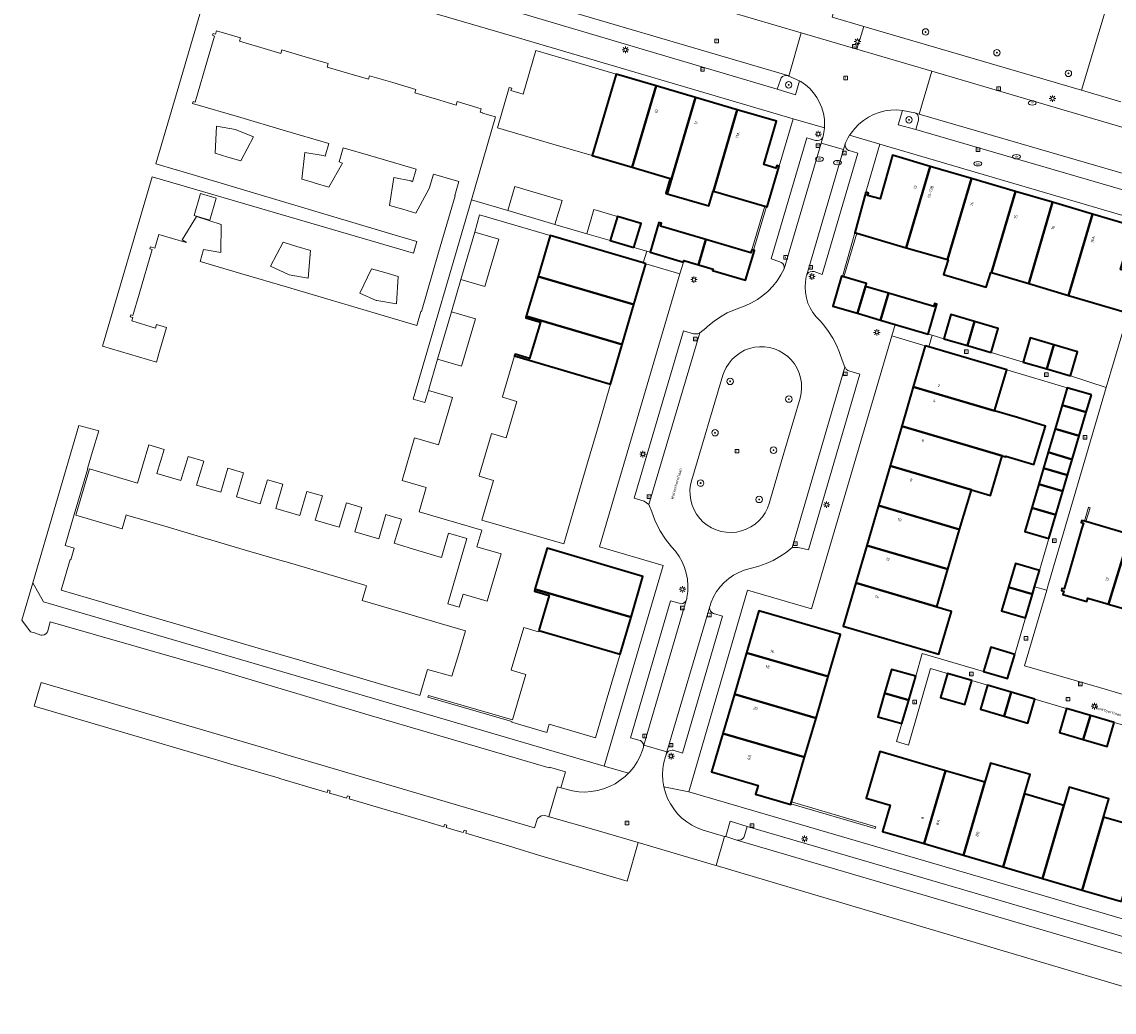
# Model space of a CAD drawing. Header units: metres. Extents: x 136597 to 137331, y 452400 to 453440.
# Tile 2 of 40: x 136605 to 136740, y 452637 to 452760. Entities that reach past the tile are written whole.
import ezdxf
from ezdxf.enums import TextEntityAlignment as Align

# ---------------------------------------------------------------- set-up
doc = ezdxf.new("R2010")
doc.units = ezdxf.units.M
doc.layers.get('0').update_dxf_attribs({"lineweight": 25})
for name, color, linetype, lineweight in [('AB-ondergrond', 7, 'Continuous', 25), ('B-WE-GR-BOOM-S @ 0.2', 90, 'Continuous', 25), ('B-WE-GR-GROENVOORZIENING-GV', 80, 'Continuous', 18), ('B-WE-IE-TERREINAFSCHEIDING_KUNSTMATIG_HEKWERK-G', 20, 'IE-TERREINAFSCHEIDING-KUNSTMATIG', 18), ('B-WE-IE-TERREINAFSCHEIDING_KUNSTMATIG_MUUR-GV', 90, 'Continuous', 18), ('B-WE-KL-ET_LS_OV_LICHTMAST-S @ 0.2', 190, 'Continuous', 25), ('B-WE-KL-WATER-S @ 0.2', 170, 'Continuous', 25), ('B-WE-OG-BEBOUWING-GV', 7, 'Continuous', 35), ('B-WE-OG-BEBOUWING-T18', 10, 'Continuous', 18), ('B-WE-OG-TERREIN_CULTUURSCHEIDING-GV', 7, 'Continuous', 18), ('B-WE-OG-TERREIN_ERF-GV', 7, 'Continuous', 18), ('B-WE-OG-TOPOGRAFIE-T18', 10, 'Continuous', 18), ('B-WE-RI-GWA_KOLK-S @ 0.2', 30, 'Continuous', 25), ('B-WE-RI-GWA_RIOOLPUT-S @ 0.2', 30, 'Continuous', 25), ('B-WE-VH-VERHARDING_ASFALT-GV', 252, 'Continuous', 18), ('B-WE-VH-VERHARDING_BETONSTRAATSTEEN-GV', 252, 'Continuous', 18), ('B-WE-VH-VERHARDING_OPEN-GV', 252, 'Continuous', 18), ('B-WE-VH-VERHARDING_STRAATBAKSTEEN-GV', 252, 'Continuous', 18), ('B-WE-VH-VERHARDING_TEGEL-GV', 252, 'Continuous', 18)]:
    doc.layers.add(name, color=color, linetype=linetype, lineweight=lineweight)
doc.styles.add('NLCS-ISO', font='NLCS-ISO.ttf')
doc.styles.add('NLCS-ISO-ANNOTATIEF-T18', font='NLCS-ISO.ttf', dxfattribs={"height": 1.8})
doc.linetypes.add('IE-TERREINAFSCHEIDING-KUNSTMATIG', pattern='A,4,[82,NLCS.SHX,S=0.75,R=90,X=0,Y=0],4,-2', length=10)

# ---------------------------------------------------------------- blocks, each defined once
blk = doc.blocks.new('SKL-ET_OV_LICHTMAST-SO')
at = {"color": 0, "linetype": 'ByBlock', "lineweight": 18}
for points in [[(-1.25, 0), (-2, 0)], [(-1.41, 1.41), (-0.88, 0.88)], [(0, 2), (0, 1.25)], [(0.88, 0.88), (1.41, 1.41)], [(2, 0), (1.25, 0)], [(-1.41, -1.41), (-0.88, -0.88)], [(0, -1.25), (0, -2)], [(0.88, -0.88), (1.41, -1.41)]]:
    blk.add_lwpolyline(points, dxfattribs=at)
blk.add_circle((0, 0), 1, dxfattribs=at)
blk = doc.blocks.new('SKL-WATER_DRAINAGEPUT-SO')
at = {"color": 0, "linetype": 'ByBlock', "lineweight": 18}
blk.add_ellipse((0, 0), major_axis=(2.5, 0), ratio=0.54, dxfattribs=at)
at = {"color": 0, "linetype": 'ByBlock', "lineweight": 18, "style": 'NLCS-ISO'}
blk.add_text('dr', height=1.5, dxfattribs=at).set_placement((0.12, 0.19), align=Align.MIDDLE_CENTER)
blk = doc.blocks.new('SRI-KOLK-SO')
at = {"color": 0, "linetype": 'ByBlock', "lineweight": 18}
blk.add_lwpolyline([(-1.125, -1.125), (1.125, -1.125), (1.125, 1.125), (-1.125, 1.125)], close=True, dxfattribs=at)
at = {"color": 0, "linetype": 'ByBlock', "lineweight": 18, "style": 'NLCS-ISO'}
blk.add_text('k', height=1.5, dxfattribs=at).set_placement((0, 0), align=Align.MIDDLE_CENTER)
blk = doc.blocks.new('SRI-PUT_INSPECTIEPUT_RIOOLPUT-SO')
at = {"color": 0, "linetype": 'ByBlock', "lineweight": 18}
blk.add_lwpolyline([(-1.12, -1.12), (1.12, -1.12), (1.12, 1.12), (-1.12, 1.12)], close=True, dxfattribs=at)
at = {"color": 0, "linetype": 'ByBlock', "lineweight": 18, "style": 'NLCS-ISO'}
blk.add_text('r', height=1.5, dxfattribs=at).set_placement((0, 0.28), align=Align.MIDDLE_CENTER)
blk = doc.blocks.new('SKL-WATER_BRANDKRAAN_BRANDPUT-SO')
at = {"color": 0, "linetype": 'ByBlock', "lineweight": 18}
blk.add_ellipse((0, 0), major_axis=(2.5, 0), ratio=0.54, dxfattribs=at)
at = {"color": 0, "linetype": 'ByBlock', "lineweight": 18, "style": 'NLCS-ISO'}
blk.add_text('bk', height=1.5, dxfattribs=at).set_placement((0.16, 0), align=Align.MIDDLE_CENTER)
blk = doc.blocks.new('SGR-BOOM_01-SO')
at = {"linetype": 'ByBlock', "lineweight": 18}
h = blk.add_hatch(color=0, dxfattribs=at)
h.dxf.hatch_style = 1
edge = h.paths.add_edge_path()
edge.add_arc((0, 0), 0.25, 0, 360)
at = {"color": 0, "linetype": 'ByBlock', "lineweight": 18}
for radius in [2, 0.25]:
    blk.add_circle((0, 0), radius, dxfattribs=at)
blk = doc.blocks.new('A$C8609b1a7')
at = {"layer": 'B-WE-GR-GROENVOORZIENING-GV', "color": 9, "flags": 128}
for points in [[(-620.068, -686.849), (-620.189, -686.798), (-620.37, -686.769), (-620.607, -686.802), (-620.821, -686.91), (-620.988, -687.082), (-621.089, -687.299), (-621.496, -688.491), (-619.233, -689.162), (-618.713, -687.42)], [(-604.342, -693.444), (-604.032, -692.293), (-603.994, -692.057), (-604.036, -691.822), (-604.153, -691.614), (-604.331, -691.456), (-604.468, -691.39), (-605.977, -691.101), (-606.512, -692.891)], [(-627.858, -780.898), (-626.471, -781.318), (-626.23, -781.347), (-625.993, -781.296), (-625.785, -781.172), (-625.628, -780.987), (-625.542, -780.774), (-625.221, -779.631), (-627.289, -778.989)]]:
    blk.add_lwpolyline(points, close=True, dxfattribs=at)
at = {"layer": 'B-WE-IE-TERREINAFSCHEIDING_KUNSTMATIG_HEKWERK-G', "color": 9, "flags": 128}
for points in [[(-576.079, -715.436), (-577.727, -714.958), (-580.81, -725.365)], [(-620.984, -734.608), (-618.667, -726.67), (-618.53, -726.055), (-618.472, -725.427), (-618.493, -724.797), (-618.595, -724.175), (-618.774, -723.57), (-619.028, -722.994), (-619.353, -722.454), (-619.744, -721.959), (-620.194, -721.518), (-620.697, -721.137), (-621.243, -720.823), (-621.825, -720.581), (-622.433, -720.414), (-623.058, -720.326), (-623.688, -720.317), (-624.314, -720.388), (-624.927, -720.538), (-625.515, -720.764), (-626.07, -721.062), (-626.583, -721.429), (-627.046, -721.857), (-627.45, -722.341), (-627.79, -722.871), (-628.06, -723.441), (-628.202, -723.847), (-632.055, -736.791)], [(-580.81, -725.365), (-587.997, -749.928)], [(-620.984, -734.608), (-621.805, -737.418)], [(-632.055, -736.791), (-632.205, -737.406), (-632.276, -738.034), (-632.267, -738.667), (-632.179, -739.293), (-632.012, -739.904), (-631.77, -740.488), (-631.456, -741.037), (-631.075, -741.543), (-630.634, -741.996), (-630.139, -742.39), (-629.598, -742.718), (-629.02, -742.976), (-628.415, -743.159), (-627.791, -743.263), (-627.159, -743.289), (-626.528, -743.234), (-625.91, -743.101), (-625.313, -742.89), (-624.748, -742.606), (-624.223, -742.253), (-623.747, -741.837), (-623.326, -741.364), (-622.969, -740.842), (-622.681, -740.279), (-622.466, -739.684), (-621.805, -737.418)]]:
    blk.add_lwpolyline(points, dxfattribs=at)
at = {"layer": 'B-WE-IE-TERREINAFSCHEIDING_KUNSTMATIG_MUUR-GV', "color": 9, "flags": 128}
for points in [[(-624.404, -708.389), (-622.821, -702.987), (-623.032, -702.925), (-624.615, -708.328)], [(-611.87, -706.233), (-613.432, -711.635), (-613.239, -711.692), (-611.659, -706.295)], [(-583.487, -741.891), (-583.295, -741.947), (-582.775, -740.225), (-582.926, -740.179), (-582.966, -740.167)], [(-619.787, -776.825), (-609.364, -779.878), (-609.302, -779.667), (-619.725, -776.613)]]:
    blk.add_lwpolyline(points, close=True, dxfattribs=at)
at = {"layer": 'B-WE-OG-BEBOUWING-GV', "color": 9, "flags": 128}
for points in [[(-636.466, -688.065), (-641.421, -686.609), (-644.362, -696.685), (-639.446, -698.129)], [(-631.578, -689.501), (-636.466, -688.065), (-639.446, -698.129), (-634.72, -699.517), (-635.258, -701.35), (-635.1, -701.396)], [(-626.423, -691.015), (-631.578, -689.501), (-635.1, -701.396), (-629.962, -702.906), (-629.423, -701.073), (-629.379, -701.086)], [(-621.245, -698.011), (-621.551, -697.921), (-621.652, -698.254), (-623.162, -697.797), (-621.588, -692.435), (-626.423, -691.015), (-629.379, -701.086), (-623.032, -702.925), (-622.821, -702.987), (-622.719, -703.017)], [(-610.508, -701.205), (-611.87, -706.233), (-611.659, -706.295), (-605.523, -708.072), (-602.561, -698.015), (-607.209, -696.649), (-608.771, -702.051), (-610.31, -701.631), (-610.21, -701.315)], [(-602.561, -698.015), (-605.523, -708.072), (-600.409, -709.553), (-597.453, -699.516)], [(-597.453, -699.516), (-600.409, -709.553), (-600.363, -709.566), (-600.904, -711.398), (-595.626, -712.956), (-595.085, -711.124), (-594.979, -711.155), (-592.021, -701.113)], [(-592.021, -701.113), (-594.979, -711.155), (-590.377, -712.514), (-587.426, -702.463)], [(-587.426, -702.463), (-590.377, -712.514), (-585.465, -713.964), (-582.497, -703.912)], [(-639.209, -708.069), (-638.329, -705.096), (-641.252, -704.231), (-642.131, -707.204)], [(-633.098, -709.847), (-633.037, -709.668), (-631.241, -710.189), (-630.323, -707.076), (-635.927, -705.431), (-635.817, -705.057), (-636.124, -704.967), (-637.203, -708.642)], [(-582.497, -703.912), (-585.465, -713.964), (-578.577, -715.997), (-577.116, -710.965), (-577.416, -710.884), (-577.519, -711.181), (-579.022, -710.749), (-577.449, -705.395)], [(-637.726, -710.065), (-638.086, -709.959), (-649.576, -706.565), (-651.069, -711.622), (-639.201, -715.089)], [(-631.241, -710.189), (-629.42, -710.717), (-629.501, -710.9), (-625.404, -712.097), (-624.308, -708.419), (-624.404, -708.389), (-624.615, -708.328), (-624.73, -708.718), (-630.323, -707.076)], [(-639.201, -715.089), (-651.069, -711.622), (-652.527, -716.557), (-640.657, -720.051)], [(-613.432, -711.635), (-613.536, -711.605), (-614.614, -715.288), (-611.563, -716.184), (-610.555, -712.884), (-610.446, -712.51), (-613.239, -711.692)], [(-608.694, -717.027), (-607.724, -713.712), (-610.555, -712.884), (-611.563, -716.184)], [(-606.878, -717.56), (-602.802, -718.758), (-601.731, -715.06), (-602.019, -714.976), (-602.129, -715.35), (-607.724, -713.712), (-608.694, -717.027)], [(-640.657, -720.051), (-652.527, -716.557), (-652.581, -716.74), (-650.778, -717.273), (-652.11, -721.78), (-653.913, -721.248), (-653.973, -721.453), (-642.089, -724.929)], [(-600.879, -719.325), (-597.955, -720.186), (-597.08, -717.212), (-600.003, -716.351)], [(-597.08, -717.212), (-597.955, -720.186), (-595.032, -721.047), (-594.156, -718.073)], [(-588.153, -723.072), (-587.276, -720.098), (-590.197, -719.236), (-591.075, -722.209)], [(-585.232, -723.934), (-584.354, -720.961), (-587.276, -720.098), (-588.153, -723.072)], [(-603.175, -720.197), (-604.666, -725.282), (-594.595, -728.248), (-593.098, -723.165), (-602.744, -720.324)], [(-591.786, -729.075), (-594.595, -728.248), (-604.666, -725.282), (-606.094, -730.153), (-596.032, -733.127), (-593.657, -733.826), (-593.223, -733.954), (-593.191, -733.845), (-589.727, -734.865), (-588.32, -730.122)], [(-582.621, -726.28), (-585.622, -725.388), (-586.253, -727.53), (-583.27, -728.409)], [(-583.27, -728.409), (-586.253, -727.53), (-587.113, -730.451), (-584.13, -731.33)], [(-606.094, -730.153), (-607.535, -735.067), (-597.477, -738.033), (-595.102, -738.732), (-593.657, -733.826), (-596.032, -733.127)], [(-584.13, -731.33), (-587.113, -730.451), (-587.974, -733.373), (-584.991, -734.252)], [(-584.991, -734.252), (-587.974, -733.373), (-588.552, -735.328), (-585.569, -736.206)], [(-607.535, -735.067), (-608.973, -739.969), (-598.921, -742.935), (-597.477, -738.033)], [(-585.569, -736.206), (-588.552, -735.328), (-589.137, -737.306), (-586.154, -738.186)], [(-590.001, -740.237), (-587.018, -741.116), (-586.154, -738.186), (-589.137, -737.306)], [(-608.973, -739.969), (-610.412, -744.879), (-600.367, -747.843), (-598.921, -742.935)], [(-587.882, -744.044), (-587.018, -741.116), (-590.001, -740.237), (-590.866, -743.169)], [(-580.504, -752.152), (-577.854, -743.544), (-583.295, -741.947), (-583.487, -741.891), (-583.806, -741.797), (-583.876, -742.047), (-583.616, -742.12), (-583.846, -742.887), (-585.346, -748.047), (-586.007, -750.272), (-586.266, -750.196), (-586.339, -750.445), (-586.032, -750.535), (-586.156, -750.957), (-583.196, -751.827), (-583.075, -751.414), (-582.086, -751.687), (-581.91, -751.739)], [(-575.196, -754.163), (-572.418, -745.139), (-577.854, -743.544), (-580.504, -752.152), (-580.378, -752.189), (-578.807, -752.65), (-577.965, -752.897), (-578.086, -753.307)], [(-651.448, -750.313), (-639.572, -753.772), (-638.088, -748.743), (-649.952, -745.243)], [(-610.412, -744.879), (-611.767, -749.5), (-601.727, -752.462), (-600.367, -747.843)], [(-589.647, -750.026), (-589.488, -749.488), (-589.048, -747.996), (-592.032, -747.121), (-592.895, -750.047), (-589.912, -750.927)], [(-611.767, -749.5), (-613.342, -754.87), (-601.487, -758.338), (-599.928, -753.043), (-601.741, -752.509), (-601.727, -752.462)], [(-650.969, -755.404), (-640.917, -758.332), (-639.572, -753.772), (-651.448, -750.313), (-651.517, -750.547), (-649.695, -751.084)], [(-589.912, -750.927), (-592.895, -750.047), (-593.758, -752.972), (-590.773, -753.847)], [(-625.288, -758.164), (-615.189, -761.112), (-613.667, -755.911), (-623.762, -752.957)], [(-592.108, -758.371), (-595.082, -757.46), (-595.952, -760.468), (-593.134, -761.302), (-592.985, -761.346)], [(-626.789, -763.288), (-616.689, -766.237), (-615.189, -761.112), (-625.288, -758.164)], [(-604.36, -761.064), (-607.344, -760.225), (-608.199, -763.153), (-605.223, -764.022)], [(-597.424, -761.6), (-600.408, -760.732), (-601.274, -763.709), (-598.29, -764.577)], [(-628.206, -768.125), (-618.104, -771.074), (-616.689, -766.237), (-626.789, -763.288)], [(-605.223, -764.022), (-608.199, -763.153), (-609.054, -766.081), (-606.069, -766.92)], [(-593.412, -766.007), (-592.54, -763.032), (-593.389, -762.783), (-593.553, -762.735), (-595.464, -762.174), (-596.337, -765.149)], [(-589.615, -763.89), (-592.54, -763.032), (-593.412, -766.007), (-590.488, -766.865)], [(-583.628, -768.875), (-582.754, -765.901), (-585.689, -765.038), (-586.563, -768.012)], [(-579.819, -766.764), (-582.754, -765.901), (-583.628, -768.875), (-580.693, -769.738)], [(-619.787, -776.825), (-619.725, -776.613), (-618.104, -771.074), (-628.206, -768.125), (-629.602, -772.89), (-623.854, -774.591), (-624.191, -775.642), (-619.817, -776.93)], [(-603.33, -781.756), (-600.686, -772.745), (-608.801, -770.365), (-610.493, -776.132), (-607.509, -777.008), (-608.46, -780.251)], [(-598.452, -783.187), (-595.809, -774.176), (-600.686, -772.745), (-603.33, -781.756)], [(-593.548, -784.626), (-590.912, -775.613), (-590.212, -773.229), (-595.109, -771.792), (-595.809, -774.176), (-598.452, -783.187)], [(-583.761, -787.497), (-581.121, -778.485), (-580.452, -776.203), (-585.362, -774.763), (-586.031, -777.045), (-588.68, -786.054)], [(-588.68, -786.054), (-586.031, -777.045), (-590.912, -775.613), (-593.548, -784.626)], [(-578.885, -788.927), (-575.715, -778.122), (-576.033, -778.029), (-576.56, -779.823), (-581.121, -778.485), (-583.761, -787.497)]]:
    blk.add_lwpolyline(points, close=True, dxfattribs=at)
at = {"layer": 'B-WE-OG-TERREIN_CULTUURSCHEIDING-GV', "color": 9, "flags": 128}
for points in [[(-583.852, -688.615), (-568.844, -638.656), (-567.861, -635.344), (-591.605, -628.378), (-598.911, -626.253), (-606.35, -650.859), (-614.683, -679.573), (-610.786, -680.716)], [(-630.139, -742.39), (-629.598, -742.718), (-629.02, -742.976), (-628.415, -743.159), (-627.791, -743.263), (-627.159, -743.289), (-626.528, -743.234), (-625.91, -743.101), (-625.313, -742.89), (-624.748, -742.606), (-624.223, -742.253), (-623.747, -741.837), (-623.326, -741.364), (-622.969, -740.842), (-622.681, -740.279), (-622.466, -739.684), (-621.805, -737.418), (-620.984, -734.608), (-618.667, -726.67), (-618.53, -726.055), (-618.472, -725.427), (-618.493, -724.797), (-618.595, -724.175), (-618.774, -723.57), (-619.028, -722.994), (-619.353, -722.454), (-619.744, -721.959), (-620.194, -721.518), (-620.697, -721.137), (-621.243, -720.823), (-621.825, -720.581), (-622.433, -720.414), (-623.058, -720.326), (-623.688, -720.317), (-624.314, -720.388), (-624.927, -720.538), (-625.515, -720.764), (-626.07, -721.062), (-626.583, -721.429), (-627.046, -721.857), (-627.45, -722.341), (-627.79, -722.871), (-628.06, -723.441), (-628.202, -723.847), (-632.055, -736.791), (-632.205, -737.406), (-632.276, -738.034), (-632.267, -738.667), (-632.179, -739.293), (-632.012, -739.904), (-631.77, -740.488), (-631.456, -741.037), (-631.075, -741.543), (-630.634, -741.996)]]:
    blk.add_lwpolyline(points, close=True, dxfattribs=at)
at = {"layer": 'B-WE-OG-TERREIN_ERF-GV', "color": 9, "flags": 128}
for points in [[(-692.396, -677.527), (-695.696, -688.757), (-698.336, -697.707), (-695.822, -698.455), (-695.798, -698.462), (-670.384, -706.019), (-668.747, -706.505), (-666.047, -707.312), (-666.454, -708.764), (-696.237, -700.07), (-698.809, -699.319), (-704.956, -720.267), (-698.28, -722.237), (-697.856, -720.764), (-697.042, -717.938), (-698.241, -717.586), (-698.366, -718.007), (-701.326, -717.127), (-701.204, -716.718), (-701.516, -716.627), (-701.446, -716.377), (-701.186, -716.447), (-700.416, -713.807), (-698.816, -708.307), (-699.076, -708.227), (-698.996, -707.977), (-698.468, -708.132), (-697.975, -706.453), (-694.595, -707.446), (-694.574, -707.375), (-695.107, -707.121), (-693.33, -704.218), (-691.786, -704.706), (-690.243, -705.194), (-690.315, -708.651), (-692.438, -708.284), (-692.878, -709.779), (-687.725, -711.297), (-682.05, -712.969), (-676.779, -714.522), (-671.222, -716.159), (-666.057, -717.68), (-665.55, -715.954), (-665.502, -715.968), (-663.376, -708.672), (-662.561, -705.877), (-661.328, -701.648), (-661.376, -701.634), (-660.869, -699.907), (-663.988, -698.989), (-664.517, -700.764), (-666.165, -703.81), (-667.802, -703.323), (-669.439, -702.837), (-668.894, -699.375), (-666.803, -699.82), (-666.765, -699.836), (-666.587, -699.909), (-666.131, -698.359), (-671.736, -696.712), (-675.154, -695.707), (-675.665, -697.447), (-675.272, -697.603), (-676.958, -700.574), (-678.63, -700.081), (-678.975, -699.979), (-680.301, -699.589), (-679.931, -696.29), (-677.63, -696.69), (-677.528, -696.708), (-677.42, -696.751), (-676.957, -695.177), (-682.585, -693.522), (-687.827, -691.981), (-693.796, -690.226), (-693.726, -689.987), (-693.466, -690.067), (-691.856, -684.547), (-691.086, -681.897), (-691.346, -681.807), (-691.266, -681.577), (-690.959, -681.667), (-690.836, -681.247), (-687.866, -682.117), (-687.99, -682.541), (-685.349, -683.319), (-682.873, -684.048), (-682.746, -683.617), (-679.892, -684.459), (-677.016, -685.307), (-677.142, -685.735), (-674.479, -686.52), (-672.031, -687.241), (-671.906, -686.817), (-669.046, -687.657), (-666.186, -688.497), (-666.313, -688.929), (-663.642, -689.717), (-661.202, -690.437), (-661.076, -690.007), (-658.096, -690.887), (-658.223, -691.316), (-657.916, -691.407), (-657.929, -691.451), (-656.325, -691.894), (-659.287, -702.161), (-654.819, -703.472), (-653.943, -700.498), (-651.021, -701.359), (-648.099, -702.22), (-648.975, -705.194), (-645.054, -706.339), (-644.174, -703.366), (-641.252, -704.231), (-638.329, -705.096), (-639.209, -708.069), (-637.632, -708.519), (-637.203, -708.642), (-636.124, -704.967), (-635.817, -705.057), (-635.927, -705.431), (-630.323, -707.076), (-624.73, -708.718), (-624.615, -708.328), (-623.032, -702.925), (-629.379, -701.086), (-629.423, -701.073), (-629.962, -702.906), (-635.1, -701.396), (-635.258, -701.35), (-634.72, -699.517), (-639.446, -698.129), (-644.362, -696.685), (-649.223, -695.257), (-656.087, -693.241), (-654.633, -688.248), (-654.33, -688.333), (-654.441, -688.651), (-652.899, -689.072), (-651.326, -683.7), (-646.256, -685.189), (-641.421, -686.609), (-636.466, -688.065), (-631.578, -689.501), (-626.423, -691.015), (-621.588, -692.435), (-623.162, -697.797), (-621.652, -698.254), (-621.551, -697.921), (-621.245, -698.011), (-619.515, -692.134), (-653.353, -682.176), (-673.146, -676.364)], [(-574.233, -705.401), (-608.791, -695.276), (-610.508, -701.205), (-610.21, -701.315), (-610.31, -701.631), (-608.771, -702.051), (-607.209, -696.649), (-602.561, -698.015), (-597.453, -699.516), (-592.021, -701.113), (-587.426, -702.463), (-582.497, -703.912), (-577.449, -705.395)], [(-578.577, -715.997), (-585.465, -713.964), (-590.377, -712.514), (-594.979, -711.155), (-595.085, -711.124), (-595.626, -712.956), (-600.904, -711.398), (-600.363, -709.566), (-600.409, -709.553), (-605.523, -708.072), (-611.659, -706.295), (-613.239, -711.692), (-610.446, -712.51), (-610.555, -712.884), (-607.724, -713.712), (-602.129, -715.35), (-602.019, -714.976), (-601.731, -715.06), (-602.802, -718.758), (-602.342, -718.894), (-600.879, -719.325), (-600.003, -716.351), (-597.08, -717.212), (-594.156, -718.073), (-595.032, -721.047), (-591.075, -722.209), (-590.197, -719.236), (-587.276, -720.098), (-584.354, -720.961), (-585.232, -723.934), (-580.81, -725.365), (-577.727, -714.958)], [(-577.727, -714.958), (-580.81, -725.365), (-587.997, -749.928), (-588.144, -750.427), (-590.895, -759.759), (-584.778, -761.55), (-581.634, -762.471), (-574.065, -764.688)], [(-578.885, -788.927), (-583.761, -787.497), (-588.68, -786.054), (-593.548, -784.626), (-598.452, -783.187), (-603.33, -781.756), (-608.46, -780.251), (-607.509, -777.008), (-610.493, -776.132), (-608.801, -770.365), (-600.686, -772.745), (-595.809, -774.176), (-595.109, -771.792), (-590.212, -773.229), (-590.912, -775.613), (-586.031, -777.045), (-585.362, -774.763), (-580.452, -776.203), (-581.121, -778.485), (-576.56, -779.823)], [(-575.893, -767.914), (-579.819, -766.764), (-580.693, -769.738), (-583.628, -768.875), (-586.563, -768.012), (-585.689, -765.038), (-589.615, -763.89), (-590.488, -766.865), (-593.412, -766.007), (-596.337, -765.149), (-595.464, -762.174), (-597.424, -761.6), (-598.29, -764.577), (-601.274, -763.709), (-600.408, -760.732), (-602.509, -760.117), (-605.269, -769.571), (-606.72, -769.147), (-606.069, -766.92), (-609.054, -766.081), (-608.199, -763.153), (-607.344, -760.225), (-604.36, -761.064), (-603.539, -758.253), (-595.952, -760.468), (-595.082, -757.46), (-592.108, -758.371), (-590.773, -753.847), (-593.758, -752.972), (-592.895, -750.047), (-592.032, -747.121), (-589.048, -747.996), (-587.882, -744.044), (-590.866, -743.169), (-590.001, -740.237), (-589.137, -737.306), (-588.552, -735.328), (-587.974, -733.373), (-587.113, -730.451), (-586.253, -727.53), (-585.622, -725.388), (-593.098, -723.165), (-594.595, -728.248), (-591.786, -729.075), (-588.32, -730.122), (-589.727, -734.865), (-593.191, -733.845), (-593.223, -733.954), (-593.657, -733.826), (-595.102, -738.732), (-597.477, -738.033), (-598.921, -742.935), (-600.367, -747.843), (-601.727, -752.462), (-601.741, -752.509), (-599.928, -753.043), (-601.487, -758.338), (-613.342, -754.87), (-611.767, -749.5), (-610.412, -744.879), (-608.973, -739.969), (-607.535, -735.067), (-606.094, -730.153), (-604.666, -725.282), (-603.175, -720.197), (-607.326, -718.984), (-617.241, -752.745), (-625.151, -750.435), (-632.422, -775.342), (-594.652, -786.387), (-568.395, -794.128)], [(-578.807, -752.65), (-580.378, -752.189), (-580.504, -752.152), (-581.91, -751.739), (-582.086, -751.687), (-583.075, -751.414), (-583.196, -751.827), (-586.156, -750.957), (-586.032, -750.535), (-586.339, -750.445), (-586.266, -750.196), (-586.007, -750.272), (-585.346, -748.047), (-583.846, -742.887), (-583.616, -742.12), (-583.876, -742.047), (-583.806, -741.797), (-583.487, -741.891), (-582.966, -740.167), (-582.926, -740.179), (-582.775, -740.225), (-583.295, -741.947), (-577.854, -743.544)]]:
    blk.add_lwpolyline(points, dxfattribs=at)
for points in [[(-689.422, -696.865), (-691.018, -696.392), (-690.824, -693.058), (-688.479, -693.478), (-688.424, -693.501), (-686.28, -694.384), (-687.827, -697.338)], [(-690.865, -701.941), (-691.665, -704.656), (-693.605, -704.085), (-692.805, -701.37)], [(-660.88, -758.261), (-661.722, -761.07), (-664.722, -760.213), (-665.676, -763.454), (-670.812, -761.945), (-675.65, -760.523), (-680.528, -759.09), (-685.412, -757.655), (-690.303, -756.218), (-695.187, -754.783), (-700.112, -753.336), (-704.979, -751.906), (-710.042, -750.418), (-708.935, -746.646), (-708.838, -746.675), (-708.448, -745.247), (-709.577, -744.902), (-708.451, -741.084), (-706.766, -735.372), (-706.777, -735.369), (-706.164, -733.287), (-705.41, -730.723), (-707.848, -730.046), (-713.556, -749.5), (-712.241, -751.858), (-677.718, -761.976), (-642.894, -772.174), (-635.603, -747.368), (-643.454, -745.05), (-633.537, -711.294), (-637.726, -710.065), (-639.201, -715.089), (-640.657, -720.051), (-642.089, -724.929), (-643.527, -729.829), (-644.954, -734.689), (-646.434, -739.733), (-647.893, -744.704), (-658.01, -741.757), (-656.565, -736.866), (-658.368, -736.334), (-658.339, -736.237), (-656.851, -731.196), (-656.808, -731.049), (-655.005, -731.582), (-653.673, -727.074), (-655.476, -726.542), (-655.414, -726.331), (-653.973, -721.453), (-653.913, -721.248), (-652.11, -721.78), (-650.778, -717.273), (-652.581, -716.74), (-652.527, -716.557), (-651.069, -711.622), (-649.576, -706.565), (-658.294, -704.027), (-658.901, -706.154), (-655.925, -707.023), (-656.781, -709.953), (-657.637, -712.884), (-660.613, -712.015), (-661.784, -715.993), (-658.809, -716.863), (-659.664, -719.788), (-660.52, -722.713), (-663.495, -721.843), (-664.638, -725.727), (-661.663, -726.6), (-662.523, -729.531), (-663.384, -732.463), (-666.359, -731.59), (-667.886, -736.864), (-664.912, -737.74), (-665.791, -740.723), (-658.029, -742.989), (-658.629, -745.05), (-655.643, -745.92), (-656.494, -748.843), (-657.346, -751.767), (-660.332, -750.897), (-660.81, -752.537), (-662.245, -752.118), (-659.884, -744.026), (-662.13, -743.37), (-663.016, -746.361), (-665.939, -745.495), (-668.862, -744.629), (-667.976, -741.638), (-669.216, -741.276), (-669.895, -741.078), (-670.776, -744.071), (-673.734, -743.2), (-672.853, -740.207), (-674.771, -739.641), (-675.653, -742.634), (-678.618, -741.76), (-677.736, -738.767), (-679.653, -738.202), (-680.535, -741.195), (-683.509, -740.319), (-682.627, -737.326), (-684.55, -736.758), (-685.425, -739.753), (-688.384, -738.888), (-687.509, -735.893), (-689.438, -735.324), (-690.31, -738.32), (-693.299, -737.45), (-692.427, -734.454), (-694.355, -733.884), (-695.236, -736.877), (-698.2, -736.005), (-697.319, -733.012), (-699.227, -732.46), (-700.002, -735.094), (-700.615, -737.176), (-706.555, -735.434), (-708.24, -741.146), (-702.504, -742.838), (-701.995, -741.111), (-701.798, -741.169), (-696.933, -742.604), (-692.009, -744.055), (-691.847, -744.103), (-687.128, -745.495), (-682.447, -746.875), (-682.236, -746.937), (-677.354, -748.377), (-672.478, -749.815), (-672.27, -749.876), (-672.805, -751.689), (-668.178, -753.053), (-663.031, -754.571), (-660.038, -755.453)], [(-681.927, -711.389), (-684.168, -710.366), (-682.607, -707.407), (-680.905, -707.907), (-679.203, -708.406), (-679.501, -711.833), (-681.851, -711.424)], [(-671.026, -714.618), (-671.074, -714.61), (-673.111, -713.704), (-671.66, -710.667), (-670.011, -711.149), (-668.362, -711.632), (-668.557, -715.015)], [(-654.295, -766.655), (-664.699, -763.64), (-664.638, -763.429), (-654.234, -766.443), (-652.581, -760.867), (-654.404, -760.33), (-654.384, -760.263), (-652.847, -755.055), (-651.025, -755.592), (-650.969, -755.404), (-649.695, -751.084), (-651.517, -750.547), (-651.448, -750.313), (-649.952, -745.243), (-638.088, -748.743), (-639.572, -753.772), (-640.917, -758.332), (-642.507, -763.722), (-643.964, -768.66), (-649.68, -766.984), (-649.993, -768.027), (-654.324, -766.752)], [(-619.725, -776.613), (-609.302, -779.667), (-609.364, -779.878), (-619.787, -776.825), (-619.817, -776.93), (-624.191, -775.642), (-623.854, -774.591), (-629.602, -772.89), (-628.206, -768.125), (-626.789, -763.288), (-625.288, -758.164), (-623.762, -752.957), (-613.667, -755.911), (-615.189, -761.112), (-616.689, -766.237), (-618.104, -771.074)]]:
    blk.add_lwpolyline(points, close=True, dxfattribs=at)
at = {"layer": 'B-WE-VH-VERHARDING_ASFALT-GV', "color": 9, "flags": 128}
blk.add_lwpolyline([(-568.844, -638.656), (-583.852, -688.615), (-578.981, -690.033)], dxfattribs=at)
at = {"layer": 'B-WE-VH-VERHARDING_BETONSTRAATSTEEN-GV', "color": 9, "flags": 128}
for points in [[(-685.511, -667.613), (-685.899, -667.501), (-685.694, -667.767), (-685.625, -667.986), (-685.633, -668.193), (-685.959, -669.465), (-685.437, -669.649), (-667.616, -674.783), (-651.688, -679.542), (-621.496, -688.491), (-621.089, -687.299), (-620.988, -687.082), (-620.821, -686.91), (-620.607, -686.802), (-620.37, -686.769), (-620.189, -686.798), (-655.838, -676.26), (-656.034, -676.202), (-657.834, -675.675), (-658.911, -675.384), (-660.547, -674.882), (-660.688, -674.839), (-674.323, -670.847)], [(-618.507, -681.503), (-627.805, -678.766), (-640.269, -675.106), (-649.821, -672.291), (-654.298, -671.026), (-655.838, -676.26), (-620.189, -686.798), (-620.068, -686.849)], [(-602.35, -686.258), (-611.657, -683.519), (-618.507, -681.503), (-620.068, -686.849), (-618.713, -687.42), (-618.573, -687.506), (-617.994, -687.918), (-617.465, -688.393), (-616.992, -688.925), (-616.582, -689.506), (-616.24, -690.13), (-615.969, -690.788), (-615.775, -691.472), (-615.658, -692.174), (-615.621, -692.884), (-615.644, -693.268), (-615.664, -693.594), (-615.786, -694.295), (-616.036, -695.14), (-613.276, -695.931), (-613.073, -695.241), (-613.033, -695.106), (-612.746, -694.517), (-612.535, -694.179), (-612.359, -693.896), (-611.906, -693.32), (-611.393, -692.798), (-610.827, -692.334), (-610.213, -691.935), (-609.559, -691.605), (-608.873, -691.348), (-608.164, -691.168), (-607.439, -691.066), (-606.707, -691.043), (-605.977, -691.101), (-604.468, -691.39), (-603.918, -691.55)], [(-550.857, -701.41), (-551.45, -701.242), (-552.793, -700.853), (-594.54, -688.556), (-602.35, -686.258), (-603.918, -691.55), (-572.87, -700.571), (-553.023, -706.396), (-552.389, -706.588)], [(-547.768, -707.938), (-548.333, -707.771), (-550.166, -707.281), (-551.227, -706.939), (-552.389, -706.588), (-553.023, -706.396), (-572.87, -700.571), (-603.918, -691.55), (-604.468, -691.39), (-604.331, -691.456), (-604.153, -691.614), (-604.036, -691.822), (-603.994, -692.057), (-604.032, -692.293), (-604.342, -693.444), (-573.398, -702.497), (-540.703, -712.124), (-540.339, -710.934), (-540.255, -710.75), (-540.093, -710.565), (-539.88, -710.441), (-539.638, -710.391), (-539.393, -710.421)], [(-635.138, -770.417), (-629.831, -752.447), (-629.648, -751.904), (-629.348, -751.233), (-628.977, -750.598), (-628.539, -750.008), (-628.04, -749.468), (-627.485, -748.986), (-626.881, -748.567), (-626.235, -748.216), (-625.555, -747.937), (-624.848, -747.734), (-624.687, -747.7), (-623.765, -747.456), (-622.866, -747.137), (-621.997, -746.743), (-621.164, -746.277), (-620.373, -745.744), (-619.629, -745.146), (-613.109, -722.826), (-613.459, -721.974), (-613.77, -721.038), (-614.155, -720.13), (-614.613, -719.256), (-615.14, -718.422), (-615.733, -717.634), (-616.192, -717.105), (-616.661, -716.63), (-617.07, -716.103), (-617.414, -715.53), (-617.686, -714.92), (-617.883, -714.283), (-618.003, -713.626), (-618.044, -712.959), (-618.004, -712.293), (-617.886, -711.636), (-617.865, -711.556), (-613.276, -695.931), (-616.036, -695.14), (-620.645, -710.696), (-621.037, -711.446), (-621.497, -712.156), (-622.022, -712.819), (-622.608, -713.429), (-623.248, -713.982), (-623.938, -714.471), (-624.671, -714.893), (-625.441, -715.244), (-626.786, -715.74), (-627.664, -716.148), (-628.505, -716.628), (-629.304, -717.175), (-630.054, -717.786), (-630.322, -718.03), (-631.071, -718.602), (-637.369, -739.825), (-636.983, -740.753), (-636.608, -741.78), (-635.994, -743.029), (-635.295, -744.114), (-634.546, -745.043), (-634.05, -745.617), (-633.617, -746.239), (-633.251, -746.904), (-632.958, -747.603), (-632.74, -748.33), (-632.599, -749.075), (-632.538, -749.831), (-632.557, -750.589), (-632.655, -751.341), (-632.682, -751.477), (-632.747, -751.7), (-637.973, -769.585)], [(-629.598, -742.718), (-630.139, -742.39), (-630.634, -741.996), (-631.075, -741.543), (-631.456, -741.037), (-631.77, -740.488), (-632.012, -739.904), (-632.179, -739.293), (-632.267, -738.667), (-632.276, -738.034), (-632.205, -737.406), (-632.055, -736.791), (-628.202, -723.847), (-628.06, -723.441), (-627.79, -722.871), (-627.45, -722.341), (-627.046, -721.857), (-626.583, -721.429), (-626.07, -721.062), (-625.515, -720.764), (-624.927, -720.538), (-624.314, -720.388), (-623.688, -720.317), (-623.058, -720.326), (-622.433, -720.414), (-621.825, -720.581), (-621.243, -720.823), (-620.697, -721.137), (-620.194, -721.518), (-619.744, -721.959), (-619.353, -722.454), (-619.028, -722.994), (-618.774, -723.57), (-618.595, -724.175), (-618.493, -724.797), (-618.472, -725.427), (-618.53, -726.055), (-618.667, -726.67), (-620.984, -734.608), (-621.805, -737.418), (-622.466, -739.684), (-622.681, -740.279), (-622.969, -740.842), (-623.326, -741.364), (-623.747, -741.837), (-624.223, -742.253), (-624.748, -742.606), (-625.313, -742.89), (-625.91, -743.101), (-626.528, -743.234), (-627.159, -743.289), (-627.791, -743.263), (-628.415, -743.159), (-629.02, -742.976)], [(-648.675, -774.735), (-649.73, -778.424), (-649.711, -778.428), (-643.871, -780.114), (-638.673, -781.641), (-629.097, -784.454), (-629.042, -784.47), (-627.988, -780.86), (-630.658, -780.082), (-631.368, -779.816), (-632.045, -779.477), (-632.683, -779.069), (-633.275, -778.595), (-633.813, -778.062), (-634.292, -777.475), (-634.707, -776.841), (-635.052, -776.167), (-635.325, -775.46), (-635.521, -774.728), (-635.64, -773.979), (-635.678, -773.223), (-635.637, -772.466), (-635.517, -771.718), (-635.318, -770.987), (-635.24, -770.763), (-635.225, -770.712), (-635.138, -770.417), (-637.973, -769.585), (-638.045, -769.832), (-638.166, -770.223), (-638.453, -770.947), (-638.813, -771.639), (-639.242, -772.289), (-639.735, -772.892), (-639.896, -773.052), (-640.287, -773.442), (-640.893, -773.932), (-641.546, -774.357), (-642.239, -774.713), (-642.965, -774.996), (-643.716, -775.204), (-644.484, -775.333), (-645.262, -775.383), (-646.041, -775.353), (-646.812, -775.243), (-648.248, -774.871)], [(-568.038, -802.596), (-566.934, -798.814), (-567.111, -798.774), (-568.516, -798.37), (-626.471, -781.318), (-627.858, -780.898), (-627.988, -780.86), (-629.042, -784.47)]]:
    blk.add_lwpolyline(points, close=True, dxfattribs=at)
at = {"layer": 'B-WE-VH-VERHARDING_OPEN-GV', "color": 9, "flags": 128}
blk.add_lwpolyline([(-573.398, -702.497), (-604.342, -693.444), (-606.512, -692.891), (-605.977, -691.101), (-606.707, -691.043), (-607.439, -691.066), (-608.164, -691.168), (-608.873, -691.348), (-609.559, -691.605), (-610.213, -691.935), (-610.827, -692.334), (-611.393, -692.798), (-611.906, -693.32), (-612.359, -693.896), (-612.535, -694.179), (-608.791, -695.276), (-574.233, -705.401)], dxfattribs=at)
at = {"layer": 'B-WE-VH-VERHARDING_STRAATBAKSTEEN-GV', "color": 9, "flags": 128}
for points in [[(-615.786, -694.295), (-615.882, -694.503), (-616.048, -694.681), (-616.263, -694.797), (-616.504, -694.838), (-616.745, -694.799), (-617.812, -694.471), (-622.223, -709.462), (-621.148, -709.823), (-620.98, -709.888), (-620.795, -710.034), (-620.67, -710.233), (-620.618, -710.463), (-620.645, -710.696), (-616.036, -695.14)], [(-613.073, -695.241), (-613.276, -695.931), (-617.865, -711.556), (-617.771, -711.339), (-617.608, -711.159), (-617.395, -711.041), (-617.156, -710.997), (-616.915, -711.033), (-615.909, -711.38), (-611.508, -696.38), (-612.593, -696.074), (-612.664, -696.045), (-612.863, -695.908), (-613.006, -695.713), (-613.079, -695.482)], [(-637.369, -739.825), (-631.071, -718.602), (-631.326, -718.709), (-631.601, -718.74), (-631.831, -718.704), (-633.088, -718.353), (-639.2, -739.059), (-637.929, -739.413)], [(-619.629, -745.146), (-618.911, -745.142), (-617.622, -745.443), (-611.264, -723.719), (-612.498, -723.351), (-612.744, -723.25), (-612.949, -723.08), (-613.095, -722.858), (-613.109, -722.826)], [(-638.045, -769.832), (-637.973, -769.585), (-632.747, -751.7), (-632.79, -751.776), (-632.95, -751.948), (-633.159, -752.058), (-633.392, -752.092), (-633.623, -752.047), (-634.675, -751.739), (-639.649, -768.662), (-638.6, -768.948), (-638.403, -769.018), (-638.214, -769.163), (-638.083, -769.363), (-638.024, -769.594)], [(-635.225, -770.712), (-635.111, -770.497), (-634.934, -770.331), (-634.713, -770.23), (-634.471, -770.206), (-634.351, -770.224), (-633.203, -770.567), (-628.242, -753.632), (-629.359, -753.301), (-629.57, -753.191), (-629.733, -753.018), (-629.83, -752.801), (-629.85, -752.564), (-629.831, -752.447), (-635.138, -770.417)], [(-568.516, -798.37), (-568.612, -798.317), (-568.808, -798.144), (-568.942, -797.92), (-569.003, -797.666), (-568.985, -797.405), (-568.641, -796.208), (-597.007, -787.869), (-625.221, -779.631), (-625.542, -780.774), (-625.628, -780.987), (-625.785, -781.172), (-625.993, -781.296), (-626.23, -781.347), (-626.471, -781.318)]]:
    blk.add_lwpolyline(points, close=True, dxfattribs=at)
at = {"layer": 'B-WE-VH-VERHARDING_TEGEL-GV', "color": 9, "flags": 128}
for points in [[(-627.805, -678.766), (-618.507, -681.503), (-611.657, -683.519), (-611.657, -683.518), (-610.788, -680.724), (-610.786, -680.716), (-614.683, -679.573)], [(-673.146, -676.364), (-653.353, -682.176), (-619.515, -692.134), (-615.644, -693.268), (-615.621, -692.884), (-615.658, -692.174), (-615.775, -691.472), (-615.969, -690.788), (-616.24, -690.13), (-616.582, -689.506), (-616.992, -688.925), (-617.465, -688.393), (-617.994, -687.918), (-618.573, -687.506), (-618.713, -687.42), (-619.233, -689.162), (-621.496, -688.491), (-651.688, -679.542)], [(-578.981, -690.033), (-583.852, -688.615), (-610.786, -680.716), (-610.788, -680.724), (-611.657, -683.518), (-611.657, -683.519), (-602.35, -686.258), (-594.54, -688.556), (-552.793, -700.853)], [(-574.065, -764.688), (-581.634, -762.471), (-584.778, -761.55), (-590.895, -759.759), (-588.144, -750.427), (-589.647, -750.026), (-589.912, -750.927), (-590.773, -753.847), (-592.108, -758.371), (-592.985, -761.346), (-593.134, -761.302), (-595.952, -760.468), (-603.539, -758.253), (-604.36, -761.064), (-605.223, -764.022), (-606.069, -766.92), (-606.72, -769.147), (-605.269, -769.571), (-602.509, -760.117), (-600.408, -760.732), (-597.424, -761.6), (-595.464, -762.174), (-593.553, -762.735), (-593.389, -762.783), (-592.54, -763.032), (-589.615, -763.89), (-585.689, -765.038), (-582.754, -765.901), (-579.819, -766.764), (-575.893, -767.914)], [(-568.395, -794.128), (-594.652, -786.387), (-632.422, -775.342), (-635.521, -774.728), (-635.325, -775.46), (-635.052, -776.167), (-634.707, -776.841), (-634.292, -777.475), (-633.813, -778.062), (-633.275, -778.595), (-632.683, -779.069), (-632.045, -779.477), (-631.368, -779.816), (-630.658, -780.082), (-627.988, -780.86), (-627.858, -780.898), (-627.289, -778.989), (-625.221, -779.631), (-597.007, -787.869), (-568.641, -796.208)]]:
    blk.add_lwpolyline(points, dxfattribs=at)
for points in [[(-642.894, -772.174), (-639.896, -773.052), (-639.735, -772.892), (-639.242, -772.289), (-638.813, -771.639), (-638.453, -770.947), (-638.166, -770.223), (-638.045, -769.832), (-638.024, -769.594), (-638.083, -769.363), (-638.214, -769.163), (-638.403, -769.018), (-638.6, -768.948), (-639.649, -768.662), (-634.675, -751.739), (-633.623, -752.047), (-633.392, -752.092), (-633.159, -752.058), (-632.95, -751.948), (-632.79, -751.776), (-632.747, -751.7), (-632.682, -751.477), (-632.655, -751.341), (-632.557, -750.589), (-632.538, -749.831), (-632.599, -749.075), (-632.74, -748.33), (-632.958, -747.603), (-633.251, -746.904), (-633.617, -746.239), (-634.05, -745.617), (-634.546, -745.043), (-635.295, -744.114), (-635.994, -743.029), (-636.608, -741.78), (-636.983, -740.753), (-637.369, -739.825), (-637.929, -739.413), (-639.2, -739.059), (-633.088, -718.353), (-631.831, -718.704), (-631.601, -718.74), (-631.326, -718.709), (-631.071, -718.602), (-630.322, -718.03), (-630.054, -717.786), (-629.304, -717.175), (-628.505, -716.628), (-627.664, -716.148), (-626.786, -715.74), (-625.441, -715.244), (-624.671, -714.893), (-623.938, -714.471), (-623.248, -713.982), (-622.608, -713.429), (-622.022, -712.819), (-621.497, -712.156), (-621.037, -711.446), (-620.645, -710.696), (-620.618, -710.463), (-620.67, -710.233), (-620.795, -710.034), (-620.98, -709.888), (-621.148, -709.823), (-622.223, -709.462), (-617.812, -694.471), (-616.745, -694.799), (-616.504, -694.838), (-616.263, -694.797), (-616.048, -694.681), (-615.882, -694.503), (-615.786, -694.295), (-615.664, -693.594), (-615.644, -693.268), (-619.515, -692.134), (-621.245, -698.011), (-622.719, -703.017), (-622.821, -702.987), (-624.404, -708.389), (-624.308, -708.419), (-625.404, -712.097), (-629.501, -710.9), (-629.42, -710.717), (-631.241, -710.189), (-633.037, -709.668), (-633.098, -709.847), (-633.537, -711.294), (-643.454, -745.05), (-635.603, -747.368)], [(-635.521, -774.728), (-632.422, -775.342), (-625.151, -750.435), (-617.241, -752.745), (-607.326, -718.984), (-606.878, -717.56), (-608.694, -717.027), (-611.563, -716.184), (-614.614, -715.288), (-613.536, -711.605), (-613.432, -711.635), (-611.87, -706.233), (-610.508, -701.205), (-608.791, -695.276), (-612.535, -694.179), (-612.746, -694.517), (-613.033, -695.106), (-613.073, -695.241), (-613.079, -695.482), (-613.006, -695.713), (-612.863, -695.908), (-612.664, -696.045), (-612.593, -696.074), (-611.508, -696.38), (-615.909, -711.38), (-616.915, -711.033), (-617.156, -710.997), (-617.395, -711.041), (-617.608, -711.159), (-617.771, -711.339), (-617.865, -711.556), (-617.886, -711.636), (-618.004, -712.293), (-618.044, -712.959), (-618.003, -713.626), (-617.883, -714.283), (-617.686, -714.92), (-617.414, -715.53), (-617.07, -716.103), (-616.661, -716.63), (-616.192, -717.105), (-615.733, -717.634), (-615.14, -718.422), (-614.613, -719.256), (-614.155, -720.13), (-613.77, -721.038), (-613.459, -721.974), (-613.109, -722.826), (-613.095, -722.858), (-612.949, -723.08), (-612.744, -723.25), (-612.498, -723.351), (-611.264, -723.719), (-617.622, -745.443), (-618.911, -745.142), (-619.629, -745.146), (-620.373, -745.744), (-621.164, -746.277), (-621.997, -746.743), (-622.866, -747.137), (-623.765, -747.456), (-624.687, -747.7), (-624.848, -747.734), (-625.555, -747.937), (-626.235, -748.216), (-626.881, -748.567), (-627.485, -748.986), (-628.04, -749.468), (-628.539, -750.008), (-628.977, -750.598), (-629.348, -751.233), (-629.648, -751.904), (-629.831, -752.447), (-629.85, -752.564), (-629.83, -752.801), (-629.733, -753.018), (-629.57, -753.191), (-629.359, -753.301), (-628.242, -753.632), (-633.203, -770.567), (-634.351, -770.224), (-634.471, -770.206), (-634.713, -770.23), (-634.934, -770.331), (-635.111, -770.497), (-635.225, -770.712), (-635.24, -770.763), (-635.318, -770.987), (-635.517, -771.718), (-635.637, -772.466), (-635.678, -773.223), (-635.64, -773.979)], [(-638.086, -709.959), (-637.632, -708.519), (-639.209, -708.069), (-642.131, -707.204), (-645.054, -706.339), (-648.975, -705.194), (-651.897, -704.333), (-654.819, -703.472), (-659.287, -702.161), (-666.528, -726.809), (-665.072, -727.205), (-664.638, -725.727), (-663.495, -721.843), (-662.639, -718.918), (-661.784, -715.993), (-660.613, -712.015), (-659.757, -709.084), (-658.901, -706.154), (-658.294, -704.027), (-649.576, -706.565)], [(-633.537, -711.294), (-633.098, -709.847), (-637.203, -708.642), (-637.632, -708.519), (-638.086, -709.959), (-637.726, -710.065)], [(-607.326, -718.984), (-603.175, -720.197), (-602.744, -720.324), (-602.342, -718.894), (-602.802, -718.758), (-606.878, -717.56)], [(-588.144, -750.427), (-587.997, -749.928), (-580.81, -725.365), (-585.232, -723.934), (-588.153, -723.072), (-591.075, -722.209), (-595.032, -721.047), (-597.955, -720.186), (-600.879, -719.325), (-602.342, -718.894), (-602.744, -720.324), (-593.098, -723.165), (-585.622, -725.388), (-582.621, -726.28), (-583.27, -728.409), (-584.13, -731.33), (-584.991, -734.252), (-585.569, -736.206), (-586.154, -738.186), (-587.018, -741.116), (-587.882, -744.044), (-589.048, -747.996), (-589.488, -749.488), (-589.647, -750.026)], [(-714.912, -754.122), (-713.831, -755.562), (-713.337, -755.71), (-712.562, -755.975), (-712.407, -755.994), (-712.171, -755.953), (-711.962, -755.837), (-711.801, -755.66), (-711.706, -755.434), (-711.393, -754.321), (-690.136, -760.429), (-672.378, -765.756), (-653.074, -771.389), (-649.685, -772.383), (-649.666, -772.314), (-647.653, -772.893), (-648.248, -774.871), (-646.812, -775.243), (-646.041, -775.353), (-645.262, -775.383), (-644.484, -775.333), (-643.716, -775.204), (-642.965, -774.996), (-642.239, -774.713), (-641.546, -774.357), (-640.893, -773.932), (-640.287, -773.442), (-639.896, -773.052), (-642.894, -772.174), (-677.718, -761.976), (-712.241, -751.858), (-713.556, -749.5), (-714.912, -754.121)], [(-683.232, -773.635), (-682.878, -773.739), (-679.133, -774.843), (-677.171, -775.421), (-677.086, -775.127), (-676.776, -775.217), (-676.862, -775.513), (-675.947, -775.783), (-674.743, -776.137), (-674.656, -775.837), (-674.346, -775.927), (-674.434, -776.229), (-668.589, -777.952), (-668.516, -777.974), (-662.742, -779.676), (-662.646, -779.377), (-662.336, -779.477), (-662.429, -779.764), (-661.348, -780.084), (-660.323, -780.387), (-660.226, -780.087), (-659.916, -780.187), (-660.01, -780.479), (-658.072, -781.05), (-654.33, -782.154), (-653.946, -782.267), (-651.021, -783.18), (-640.046, -786.394), (-638.673, -781.641), (-643.871, -780.114), (-649.711, -778.428), (-649.73, -778.424), (-650.292, -778.301), (-650.694, -778.324), (-651.152, -778.67), (-651.51, -779.802), (-682.426, -770.687), (-684.581, -770.054), (-712.52, -761.854), (-713.384, -764.766), (-691.529, -771.185), (-690.669, -771.459), (-689.356, -771.858)]]:
    blk.add_lwpolyline(points, close=True, dxfattribs=at)
at = {"layer": 'B-WE-GR-BOOM-S @ 0.2', "color": 9, "xscale": 0.2, "yscale": 0.2, "zscale": 0.2}
for p in [(-603.133, -681.398), (-594.311, -683.961), (-585.473, -686.518), (-620.073, -687.932), (-605.187, -692.262), (-627.314, -724.602), (-620.057, -726.794), (-629.177, -730.953), (-621.95, -733.109), (-630.963, -737.175), (-623.72, -739.199)]:
    blk.add_blockref('SGR-BOOM_01-SO', p, dxfattribs=at)
at = {"layer": 'B-WE-KL-ET_LS_OV_LICHTMAST-S @ 0.2', "color": 9, "xscale": 0.2, "yscale": 0.2, "zscale": 0.2}
for p in [(-611.562, -682.591), (-640.26, -683.607), (-587.43, -689.639), (-616.403, -694.015), (-631.786, -712.016), (-617.188, -711.635), (-609.163, -718.541), (-638.1, -733.601), (-615.372, -739.851), (-633.206, -750.316), (-582.244, -764.769), (-634.608, -770.949), (-618.093, -781.163)]:
    blk.add_blockref('SKL-ET_OV_LICHTMAST-SO', p, dxfattribs=at)
at = {"layer": 'B-WE-KL-WATER-S @ 0.2', "color": 9, "xscale": 0.2, "yscale": 0.2, "zscale": 0.2}
for name, p in [('SKL-WATER_DRAINAGEPUT-SO', (-589.947, -690.172)), ('SKL-WATER_DRAINAGEPUT-SO', (-616.266, -697.123)), ('SKL-WATER_DRAINAGEPUT-SO', (-591.891, -696.826)), ('SKL-WATER_DRAINAGEPUT-SO', (-614.029, -697.545)), ('SKL-WATER_BRANDKRAAN_BRANDPUT-SO', (-596.672, -697.691))]:
    blk.add_blockref(name, p, dxfattribs=at)
at = {"layer": 'B-WE-RI-GWA_KOLK-S @ 0.2', "color": 9, "xscale": 0.2, "yscale": 0.2, "zscale": 0.2}
for p in [(-611.949, -683.172), (-630.728, -686.014), (-594.104, -688.424), (-616.425, -695.441), (-596.651, -695.957), (-613.184, -696.359), (-620.448, -709.261), (-617.328, -710.487), (-631.607, -719.371), (-598.094, -720.924), (-613.074, -723.67), (-588.197, -723.787), (-583.411, -731.525), (-637.338, -738.873), (-587.206, -744.288), (-619.238, -744.666), (-633.218, -752.642), (-629.899, -753.51), (-590.733, -756.393), (-597.47, -760.801), (-583.983, -762.023), (-604.491, -764.266), (-637.877, -768.452), (-634.616, -769.588), (-624.588, -779.549)]:
    blk.add_blockref('SRI-KOLK-SO', p, dxfattribs=at)
at = {"layer": 'B-WE-RI-GWA_RIOOLPUT-S @ 0.2', "color": 9, "xscale": 0.2, "yscale": 0.2, "zscale": 0.2}
for p in [(-628.959, -682.524), (-613.037, -687.103), (-626.463, -733.232), (-585.508, -763.901), (-640.05, -779.214)]:
    blk.add_blockref('SRI-PUT_INSPECTIEPUT_RIOOLPUT-SO', p, dxfattribs=at)
at = {"layer": 'B-WE-OG-BEBOUWING-T18', "color": 9, "style": 'NLCS-ISO-ANNOTATIEF-T18'}
for s, rotation, p in [('10', 74, (-636.421, -691.204)), ('11', 74, (-631.533, -692.64)), ('11A', 74, (-626.378, -694.154)), ('12', 74, (-604.413, -700.597)), ('13-13B', 74, (-602.515, -701.154)), ('14', 74, (-597.408, -702.655)), ('15', 74, (-591.976, -704.252)), ('16', 74, (-587.381, -705.602)), ('16A', 74, (-582.452, -707.051)), ('2', 344, (-601.491, -725.118)), ('4', 344, (-602.047, -727.015)), ('6', 344, (-603.475, -731.886)), ('8', 344, (-604.916, -736.8)), ('10', 344, (-606.354, -741.702)), ('12', 344, (-607.793, -746.612)), ('12', 74, (-580.681, -749.056)), ('14', 344, (-609.148, -751.233)), ('16', 344, (-622.112, -758)), ('18', 344, (-622.668, -759.897)), ('20', 344, (-624.164, -765.023)), ('6A', 74, (-624.951, -771.095)), ('8', 74, (-603.492, -778.581)), ('8A', 74, (-601.595, -779.137)), ('8B', 74, (-596.717, -780.568))]:
    blk.add_text(s, height=0.36, rotation=rotation, dxfattribs=at).set_placement(p, align=Align.MIDDLE)
at = {"layer": 'B-WE-OG-TOPOGRAFIE-T18', "color": 9, "style": 'NLCS-ISO-ANNOTATIEF-T18'}
for s, rotation, p in [('Wulverhorstlaan', 74, (-633.978, -737.278)), ('Montfoortlaan', 344, (-580.575, -765.389))]:
    blk.add_text(s, height=0.36, rotation=rotation, dxfattribs=at).set_placement(p, align=Align.MIDDLE)

msp = doc.modelspace()

# ---------------------------------------------------------------- block references
at = {"layer": 'AB-ondergrond'}
msp.add_blockref('A$C8609b1a7', (137319.7, 453439.75), dxfattribs=at)

doc.saveas('drawing.dxf')
